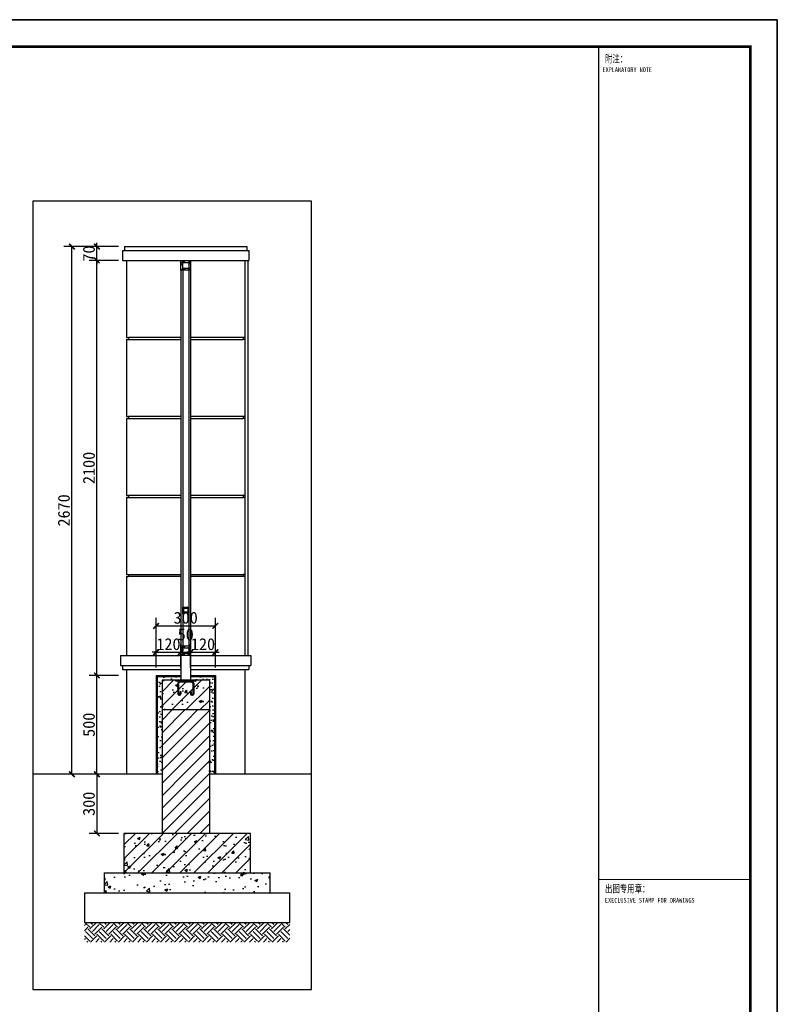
# Model space of a CAD drawing. Extents: x 499156 to 998412, y 3804642 to 7609653.
# Tile 22 of 74: x 500343 to 500535, y 3804799 to 3805048. Entities that reach past the tile are written whole.
import ezdxf
from ezdxf.enums import TextEntityAlignment as Align

# ---------------------------------------------------------------- set-up
doc = ezdxf.new("R2010")
doc.units = 0
doc.header["$PDMODE"] = 35
doc.header["$PDSIZE"] = 1.2
doc.layers.get('0').update_dxf_attribs({"linetype": 'CONTINUOUS'})
doc.layers.get('Defpoints').update_dxf_attribs({"linetype": 'CONTINUOUS'})
for name, color, linetype in [('13-ab-annectent', 4, 'CONTINUOUS'), ('14-ab-paving-l', 135, 'CONTINUOUS'), ('15-ab-hatch', 8, 'CONTINUOUS'), ('17-ab-base', 5, 'CONTINUOUS'), ('19-ab-dim', 3, 'CONTINUOUS'), ('20-ab-see', 8, 'CONTINUOUS'), ('PUB_TITLE', 4, 'CONTINUOUS'), ('TK', 7, 'CONTINUOUS')]:
    doc.layers.add(name, color=color, linetype=linetype)
doc.layers.add('18-ab-hide', color=191, linetype='CONTINUOUS', plot=False)
doc.styles.add('TKHZ1', font='txt', dxfattribs={"width": 0.8})
doc.styles.add('黑体', font='simhei.ttf')
doc.dimstyles.new('1-20', dxfattribs={"dimscale": 20, "dimtxt": 3, "dimasz": 1, "dimexe": 2, "dimexo": 2, "dimgap": 0.5, "dimtad": 1, "dimdec": 0, "dimrnd": 10, "dimtxsty": '黑体', "dimblk": 'ARCHTICK', "dimcen": 1, "dimclrd": 256, "dimclre": 3, "dimclrt": 7, "dimadec": 0, "dimazin": 0, "dimtfac": 1, "dimtdec": 0, "dimtix": 1, "dimtmove": 2, "dimatfit": 3, "dimldrblk": 'DOTSMALL', "dimfxl": 1, "dimarcsym": 0})
pattern_1 = [(37.5, (496555.4867, 3805191.753), (-0.06299336, 1.9268238), [0, -1.52, 0, -1.7, 0, -1.625]), (7.5, (496555.4867, 3805191.753), (1.7697767, 2.822146), [0, -0.82, 0, -1.37, 0, -0.525]), (327.5, (496554.2567, 3805191.753), (3.11414186, 0.00565905), [0, -0.5, 0, -1.8, 0, -2.35]), (317.5, (496554.2567, 3805191.753), (3.0061266, 0.8776756), [0, -0.25, 0, -1.18, 0, -1.35])]
pattern_2 = [(45, (500378.9309, 3804842.1818), (-1.59099, 1.59099), [])]

# ---------------------------------------------------------------- blocks, each defined once
blk = doc.blocks.new('wrtgtg')
at = {"color": 4}
blk.add_line((7804, -4841), (7804, 52559), dxfattribs=at)
at = {"layer": 'PUB_TITLE'}
for p, q in [((-75296, 53559), (8804, 53559)), ((8804, 53559), (8804, -5841)), ((2204, 52559), (7804, 52559)), ((2204, 52559), (7804, 52559)), ((7804, -4841), (7804, 52559))]:
    blk.add_line(p, q, dxfattribs=at)
blk.add_lwpolyline([(-75296, -5841), (8804, -5841), (8804, 53559), (-75296, 53559)], close=True, dxfattribs=at)
at = {"layer": 'PUB_TITLE', "const_width": 100}
blk.add_lwpolyline([(-72796, -4841), (7804, -4841), (7804, 52559), (-72796, 52559)], close=True, dxfattribs=at)
at = {"layer": 'PUB_TITLE'}
for points, const_width in [([(2204, -4841), (2204, 52559)], 50), ([(2204, 21759), (7804, 21759)], 29.7)]:
    blk.add_lwpolyline(points, dxfattribs=dict(at, const_width=const_width))
at = {"layer": 'TK', "style": 'TKHZ1'}
for s, height, width, p in [('附注：', 280, 0.7, (2431, 51973)), ('出图专用章：', 280, 0.7, (2431, 21279)), ('EXECLUSIVE STAMP FOR DRAWINGS', 175, 0.8, (2431, 20904))]:
    blk.add_text(s, height=height, dxfattribs=dict(at, width=width)).set_placement(p)
at = {"layer": 'TK', "style": 'TKHZ1', "width": 0.8}
blk.add_text('EXPLANATORY NOTE', height=175, dxfattribs=at).set_placement((3257, 51710), align=Align.MIDDLE)
blk = doc.blocks.new('A$C48257F08')
at = {"layer": '15-ab-hatch'}
h = blk.add_hatch(dxfattribs=at)
h.set_pattern_fill('08金属', color=256, style=0, pattern_type=2)
h.set_pattern_definition([(45, (-7e-06, 5e-05), (-1.767767, 1.767767), []), (45, (1, 5e-05), (-1.767767, 1.767767), [])])
h.paths.add_polyline_path([(100.8, 75), (0, 75), (0, 70), (100.8, 70)])
h.paths.add_polyline_path([(81.7, 70), (19.1, 70, 0.414214), (10, 60.9), (10, 7.1, 0.414214), (17.1, 0), (19.1, 0, 0.414214), (26.2, 7.1), (26.2, 19.2), (22.1, 19.2), (22.1, 7.1, -0.414214), (19.1, 4), (17.1, 4, -0.414214), (14.1, 7.1), (14.1, 60.9, -0.414214), (19.1, 66), (81.7, 66, -0.414214), (86.7, 60.9), (86.7, 7.1, -0.414214), (83.7, 4), (81.7, 4, -0.414214), (78.7, 7.1), (78.7, 19.2), (74.6, 19.2), (74.6, 7.1, 0.414214), (81.7, 0), (83.7, 0, 0.414214), (90.8, 7.1), (90.8, 60.9, 0.414214)])
at = {"layer": '13-ab-annectent', "ltscale": 1000}
for p, q in [((10, 60.9), (10, 7.1)), ((14.1, 60.9), (14.1, 7.1)), ((81.7, 66), (19.1, 66)), ((86.7, 60.9), (86.7, 7.1)), ((90.8, 60.9), (90.8, 7.1)), ((17.1, 4), (19.1, 4)), ((17.1, 0), (19.1, 0)), ((22.1, 19.2), (26.2, 19.2)), ((22.1, 19.2), (22.1, 7.1)), ((26.2, 19.2), (26.2, 7.1)), ((74.6, 19.2), (74.6, 7.1)), ((78.7, 19.2), (74.6, 19.2)), ((78.7, 19.2), (78.7, 7.1)), ((83.7, 4), (81.7, 4)), ((83.7, 0), (81.7, 0))]:
    blk.add_line(p, q, dxfattribs=at)
blk.add_lwpolyline([(100.8, 70), (0, 70), (0, 75), (100.8, 75)], close=True, dxfattribs=at)
for centre, radius, start, end in [((19.1, 60.9), 9.07, 90, 180), ((19.1, 60.9), 5.04, 90, 180), ((81.7, 60.9), 9.07, 0, 90), ((81.7, 60.9), 5.04, 0, 90), ((17.1, 7.1), 7.06, 180, 270), ((17.1, 7.1), 3.02, 180, 270), ((19.1, 7.1), 7.06, 270, 0), ((19.1, 7.1), 3.02, 270, 0), ((81.7, 7.1), 7.06, 180, 270), ((81.7, 7.1), 3.02, 180, 270), ((83.7, 7.1), 3.02, 270, 0), ((83.7, 7.1), 7.06, 270, 0)]:
    blk.add_arc(centre, radius, start, end, dxfattribs=at)
blk = doc.blocks.new('_ArchTick')
at = {"color": 0, "linetype": 'ByBlock', "const_width": 0.4}
blk.add_lwpolyline([(-0.71, -0.71), (0.71, 0.71)], dxfattribs=at)
blk = doc.blocks.new('*D1624')
at = {"layer": '19-ab-dim', "color": 3, "lineweight": -2, "transparency": 16777216}
for p, q in [((500367.93, 3804882.18), (500360.46, 3804882.18)), ((500367.93, 3804857.18), (500360.46, 3804857.18))]:
    blk.add_line(p, q, dxfattribs=at)
at = {"layer": '19-ab-dim', "lineweight": -2, "transparency": 16777216}
blk.add_line((500362.46, 3804857.18), (500362.46, 3804882.18), dxfattribs=at)
at = {"layer": 'Defpoints', "color": 0, "transparency": 16777216}
for p in [(500362.46, 3804882.18), (500369.93, 3804882.18), (500369.93, 3804857.18)]:
    blk.add_point(p, dxfattribs=at)
at = {"layer": '19-ab-dim', "lineweight": -2, "transparency": 16777216}
for p, rotation in [((500362.46, 3804882.18), 90), ((500362.46, 3804857.18), 270)]:
    blk.add_blockref('_ArchTick', p, dxfattribs=dict(at, rotation=rotation))
at = {"layer": '19-ab-dim', "color": 7, "transparency": 16777216, "insert": (500360.44, 3804869.68), "char_height": 3, "attachment_point": 5, "rotation": 90, "style": '黑体'}
blk.add_mtext('500', dxfattribs=at)
blk = doc.blocks.new('_DotSmall')
at = {"color": 0, "linetype": 'ByBlock', "const_width": 0.5}
blk.add_lwpolyline([(-0.0625, 0, 1), (0.0625, 0, 1)], format="xyb", close=True, dxfattribs=at)
blk = doc.blocks.new('*D1588')
at = {"layer": '19-ab-dim', "color": 3, "lineweight": -2, "transparency": 16777216}
for p, q in [((500367.93, 3804987.18), (500360.46, 3804987.18)), ((500367.93, 3804882.18), (500360.46, 3804882.18))]:
    blk.add_line(p, q, dxfattribs=at)
at = {"layer": '19-ab-dim', "lineweight": -2, "transparency": 16777216}
blk.add_line((500362.46, 3804882.18), (500362.46, 3804987.18), dxfattribs=at)
at = {"layer": 'Defpoints', "color": 0, "transparency": 16777216}
for p in [(500362.46, 3804987.18), (500369.93, 3804987.18), (500369.93, 3804882.18)]:
    blk.add_point(p, dxfattribs=at)
at = {"layer": '19-ab-dim', "lineweight": -2, "transparency": 16777216}
for p, rotation in [((500362.46, 3804987.18), 90), ((500362.46, 3804882.18), 270)]:
    blk.add_blockref('_ArchTick', p, dxfattribs=dict(at, rotation=rotation))
at = {"layer": '19-ab-dim', "color": 7, "transparency": 16777216, "insert": (500360.44, 3804934.68), "char_height": 3, "attachment_point": 5, "rotation": 90, "style": '黑体'}
blk.add_mtext('2100', dxfattribs=at)
blk = doc.blocks.new('*D1589')
at = {"layer": '19-ab-dim', "lineweight": -2, "transparency": 16777216}
for p, q in [((500362.46, 3804990.68), (500362.46, 3804991.68)), ((500362.46, 3804987.18), (500362.46, 3804990.68)), ((500362.46, 3804987.18), (500362.46, 3804986.18))]:
    blk.add_line(p, q, dxfattribs=at)
at = {"layer": '19-ab-dim', "color": 3, "lineweight": -2, "transparency": 16777216}
for p, q in [((500367.93, 3804990.68), (500360.46, 3804990.68)), ((500367.93, 3804987.18), (500360.46, 3804987.18))]:
    blk.add_line(p, q, dxfattribs=at)
at = {"layer": 'Defpoints', "color": 0, "transparency": 16777216}
for p in [(500362.46, 3804990.68), (500369.93, 3804990.68), (500369.93, 3804987.18)]:
    blk.add_point(p, dxfattribs=at)
at = {"layer": '19-ab-dim', "lineweight": -2, "transparency": 16777216}
for p, rotation in [((500362.46, 3804990.68), 270), ((500362.46, 3804987.18), 90)]:
    blk.add_blockref('_ArchTick', p, dxfattribs=dict(at, rotation=rotation))
at = {"layer": '19-ab-dim', "color": 7, "transparency": 16777216, "insert": (500360.44, 3804988.93), "char_height": 3, "attachment_point": 5, "rotation": 90, "style": '黑体'}
blk.add_mtext('70', dxfattribs=at)
blk = doc.blocks.new('*D1590')
at = {"layer": '19-ab-dim', "color": 3, "lineweight": -2, "transparency": 16777216}
for p, q in [((500362.19, 3804990.68), (500354.13, 3804990.68)), ((500362.19, 3804857.18), (500354.13, 3804857.18))]:
    blk.add_line(p, q, dxfattribs=at)
at = {"layer": '19-ab-dim', "lineweight": -2, "transparency": 16777216}
blk.add_line((500356.13, 3804857.18), (500356.13, 3804990.68), dxfattribs=at)
at = {"layer": 'Defpoints', "color": 0, "transparency": 16777216}
for p in [(500356.13, 3804990.68), (500364.19, 3804990.68), (500364.19, 3804857.18)]:
    blk.add_point(p, dxfattribs=at)
at = {"layer": '19-ab-dim', "lineweight": -2, "transparency": 16777216}
for p, rotation in [((500356.13, 3804990.68), 90), ((500356.13, 3804857.18), 270)]:
    blk.add_blockref('_ArchTick', p, dxfattribs=dict(at, rotation=rotation))
at = {"layer": '19-ab-dim', "color": 7, "transparency": 16777216, "insert": (500354.11, 3804923.93), "char_height": 3, "attachment_point": 5, "rotation": 90, "style": '黑体'}
blk.add_mtext('2670', dxfattribs=at)
blk = doc.blocks.new('*D1637')
at = {"layer": '19-ab-dim', "color": 3, "lineweight": -2, "transparency": 16777216}
for p, q in [((500377.43, 3804884.18), (500377.43, 3804890.04)), ((500383.68, 3804884.18), (500383.68, 3804890.04))]:
    blk.add_line(p, q, dxfattribs=at)
at = {"layer": '19-ab-dim', "lineweight": -2, "transparency": 16777216}
for p, q in [((500377.43, 3804888.04), (500376.43, 3804888.04)), ((500377.43, 3804888.04), (500383.68, 3804888.04)), ((500383.68, 3804888.04), (500384.68, 3804888.04))]:
    blk.add_line(p, q, dxfattribs=at)
at = {"layer": 'Defpoints', "color": 0, "transparency": 16777216}
for p in [(500383.68, 3804888.04), (500377.43, 3804882.18), (500383.68, 3804882.18)]:
    blk.add_point(p, dxfattribs=at)
at = {"layer": '19-ab-dim', "lineweight": -2, "transparency": 16777216}
blk.add_blockref('_ArchTick', (500377.43, 3804888.04), dxfattribs=at)
at = {"layer": '19-ab-dim', "lineweight": -2, "transparency": 16777216, "rotation": 180}
blk.add_blockref('_ArchTick', (500383.68, 3804888.04), dxfattribs=at)
at = {"layer": '19-ab-dim', "color": 7, "transparency": 16777216, "insert": (500380.56, 3804890.06), "char_height": 3, "attachment_point": 5, "style": '黑体'}
blk.add_mtext('120', dxfattribs=at)
blk = doc.blocks.new('*D1638')
at = {"layer": '19-ab-dim', "color": 3, "lineweight": -2, "transparency": 16777216}
for p, q in [((500383.68, 3804884.18), (500383.68, 3804890.04)), ((500386.18, 3804884.18), (500386.18, 3804890.04))]:
    blk.add_line(p, q, dxfattribs=at)
at = {"layer": '19-ab-dim', "lineweight": -2, "transparency": 16777216}
blk.add_line((500383.68, 3804888.04), (500386.18, 3804888.04), dxfattribs=at)
at = {"layer": 'Defpoints', "color": 0, "transparency": 16777216}
for p in [(500386.18, 3804888.04), (500383.68, 3804882.18), (500386.18, 3804882.18)]:
    blk.add_point(p, dxfattribs=at)
at = {"layer": '19-ab-dim', "lineweight": -2, "transparency": 16777216, "rotation": 180}
blk.add_blockref('_ArchTick', (500383.68, 3804888.04), dxfattribs=at)
at = {"layer": '19-ab-dim', "lineweight": -2, "transparency": 16777216}
blk.add_blockref('_ArchTick', (500386.18, 3804888.04), dxfattribs=at)
at = {"layer": '19-ab-dim', "color": 7, "transparency": 16777216, "insert": (500384.93, 3804892.52), "char_height": 3, "attachment_point": 5, "style": '黑体'}
blk.add_mtext('50', dxfattribs=at)
blk = doc.blocks.new('*D1639')
at = {"layer": '19-ab-dim', "color": 3, "lineweight": -2, "transparency": 16777216}
for p, q in [((500386.18, 3804884.18), (500386.18, 3804890.04)), ((500392.43, 3804884.18), (500392.43, 3804890.04))]:
    blk.add_line(p, q, dxfattribs=at)
at = {"layer": '19-ab-dim', "lineweight": -2, "transparency": 16777216}
for p, q in [((500386.18, 3804888.04), (500385.18, 3804888.04)), ((500386.18, 3804888.04), (500392.43, 3804888.04)), ((500392.43, 3804888.04), (500393.43, 3804888.04))]:
    blk.add_line(p, q, dxfattribs=at)
at = {"layer": 'Defpoints', "color": 0, "transparency": 16777216}
for p in [(500392.43, 3804888.04), (500386.18, 3804882.18), (500392.43, 3804882.18)]:
    blk.add_point(p, dxfattribs=at)
at = {"layer": '19-ab-dim', "lineweight": -2, "transparency": 16777216}
blk.add_blockref('_ArchTick', (500386.18, 3804888.04), dxfattribs=at)
at = {"layer": '19-ab-dim', "lineweight": -2, "transparency": 16777216, "rotation": 180}
blk.add_blockref('_ArchTick', (500392.43, 3804888.04), dxfattribs=at)
at = {"layer": '19-ab-dim', "color": 7, "transparency": 16777216, "insert": (500389.31, 3804890.06), "char_height": 3, "attachment_point": 5, "style": '黑体'}
blk.add_mtext('120', dxfattribs=at)
blk = doc.blocks.new('*D1591')
at = {"layer": '19-ab-dim', "color": 3, "lineweight": -2, "transparency": 16777216}
for p, q in [((500377.43, 3804888.22), (500377.43, 3804896.72)), ((500392.43, 3804888.22), (500392.43, 3804896.72))]:
    blk.add_line(p, q, dxfattribs=at)
at = {"layer": '19-ab-dim', "lineweight": -2, "transparency": 16777216}
blk.add_line((500377.43, 3804894.72), (500392.43, 3804894.72), dxfattribs=at)
at = {"layer": 'Defpoints', "color": 0, "transparency": 16777216}
for p in [(500392.43, 3804894.72), (500377.43, 3804886.22), (500392.43, 3804886.22)]:
    blk.add_point(p, dxfattribs=at)
at = {"layer": '19-ab-dim', "lineweight": -2, "transparency": 16777216, "rotation": 180}
blk.add_blockref('_ArchTick', (500377.43, 3804894.72), dxfattribs=at)
at = {"layer": '19-ab-dim', "lineweight": -2, "transparency": 16777216}
blk.add_blockref('_ArchTick', (500392.43, 3804894.72), dxfattribs=at)
at = {"layer": '19-ab-dim', "color": 7, "transparency": 16777216, "insert": (500384.93, 3804896.74), "char_height": 3, "attachment_point": 5, "style": '黑体'}
blk.add_mtext('300', dxfattribs=at)
blk = doc.blocks.new('*D1640')
at = {"layer": '19-ab-dim', "color": 3, "lineweight": -2, "transparency": 16777216}
for p, q in [((500367.93, 3804857.18), (500360.46, 3804857.18)), ((500367.93, 3804842.18), (500360.46, 3804842.18))]:
    blk.add_line(p, q, dxfattribs=at)
at = {"layer": '19-ab-dim', "lineweight": -2, "transparency": 16777216}
blk.add_line((500362.46, 3804857.18), (500362.46, 3804842.18), dxfattribs=at)
at = {"layer": 'Defpoints', "color": 0, "transparency": 16777216}
for p in [(500369.93, 3804857.18), (500362.46, 3804842.18), (500369.93, 3804842.18)]:
    blk.add_point(p, dxfattribs=at)
at = {"layer": '19-ab-dim', "lineweight": -2, "transparency": 16777216}
for p, rotation in [((500362.46, 3804857.18), 90), ((500362.46, 3804842.18), 270)]:
    blk.add_blockref('_ArchTick', p, dxfattribs=dict(at, rotation=rotation))
at = {"layer": '19-ab-dim', "color": 7, "transparency": 16777216, "insert": (500360.44, 3804849.68), "char_height": 3, "attachment_point": 5, "rotation": 90, "style": '黑体'}
blk.add_mtext('300', dxfattribs=at)

msp = doc.modelspace()

# ---------------------------------------------------------------- hatches: boundary and pattern name
at = {"layer": '15-ab-hatch'}
h = msp.add_hatch(dxfattribs=at)
h.set_pattern_fill('08金属', color=256, scale=10, style=0, pattern_type=2)
h.set_pattern_definition([(45, (500383.6809, 3804984.6818), (-0.8839, 0.8839), []), (45, (500384.1809, 3804984.6818), (-0.8839, 0.8839), [])])
h.paths.add_polyline_path([(500383.681, 3804987.182), (500386.181, 3804987.182), (500386.181, 3804984.682), (500383.681, 3804984.682)])
h.paths.add_polyline_path([(500384.181, 3804986.682), (500385.681, 3804986.682), (500385.681, 3804985.182), (500384.181, 3804985.182)], flags=16)
h = msp.add_hatch(dxfattribs=at)
h.set_pattern_fill('08金属', color=256, scale=10, style=0, pattern_type=2)
h.set_pattern_definition([(45, (500384.1809, 3804897.9318), (-0.8839, 0.8839), []), (45, (500384.6809, 3804897.9318), (-0.8839, 0.8839), [])])
h.paths.add_polyline_path([(500384.431, 3804899.182), (500385.431, 3804899.182), (500385.431, 3804898.182), (500384.431, 3804898.182)], flags=16)
h.paths.add_polyline_path([(500384.181, 3804899.432), (500385.681, 3804899.432), (500385.681, 3804897.932), (500384.181, 3804897.932)])
h = msp.add_hatch(dxfattribs=at)
h.set_pattern_fill('08金属', color=256, scale=10, style=0, pattern_type=2)
h.set_pattern_definition([(45, (500383.6809, 3804887.1818), (-0.8839, 0.8839), []), (45, (500384.1809, 3804887.1818), (-0.8839, 0.8839), [])])
h.paths.add_polyline_path([(500383.681, 3804889.682), (500386.181, 3804889.682), (500386.181, 3804887.182), (500383.681, 3804887.182)])
h.paths.add_polyline_path([(500384.181, 3804889.182), (500385.681, 3804889.182), (500385.681, 3804887.682), (500384.181, 3804887.682)], flags=16)
h = msp.add_hatch(dxfattribs=at)
h.set_pattern_fill('02砂', color=256, scale=20, style=0, pattern_type=2)
h.set_pattern_definition(pattern_1)
h.paths.add_polyline_path([(500378.931, 3804880.932), (500383.681, 3804880.932), (500383.681, 3804881.932), (500377.681, 3804881.932), (500377.681, 3804857.182), (500378.931, 3804857.182)])
h = msp.add_hatch(dxfattribs=at)
h.set_pattern_fill('02砂', color=256, scale=20, style=0, pattern_type=2)
h.set_pattern_definition(pattern_1)
h.paths.add_polyline_path([(500390.931, 3804857.182), (500392.181, 3804857.182), (500392.181, 3804881.932), (500386.181, 3804881.932), (500386.181, 3804880.932), (500387.451, 3804880.932), (500390.931, 3804880.932)])
h = msp.add_hatch(dxfattribs=at)
h.set_pattern_fill('05钢筋混凝土', color=256, scale=20, style=0, pattern_type=2)
h.set_pattern_definition([(50, (500378.931, 3804870.932), (7.1726, -0.6275), [0.75, -8.25]), (355, (500378.931, 3804870.932), (-1.3875, 7.522), [0.6, -6.6]), (100.45, (500379.5286, 3804870.8795), (5.785, 6.8944), [0.6374, -7.0114]), (46.184, (500378.931, 3804872.932), (10.6724, -1.655), [1.125, -12.375]), (96.636, (500379.82, 3804872.794), (9.347, 9.741), [0.956, -10.517]), (351.18, (500378.931, 3804872.932), (9.347, 9.741), [0.9, -9.9]), (21, (500379.931, 3804872.432), (5.969, -4.0262), [0.75, -8.25]), (326, (500379.931, 3804872.432), (2.433, 7.2515), [0.6, -6.6]), (71.45, (500380.428, 3804872.096), (8.4022, 3.2253), [0.6374, -7.0114]), (37.5, (500378.931, 3804870.9318), (0.1216, 3.32894), [0, -6.52, 0, -6.7, 0, -6.625]), (7.5, (500378.931, 3804870.9318), (2.6307, 3.9441), [0, -3.82, 0, -6.37, 0, -2.525]), (327.5, (500376.701, 3804870.9318), (5.33822, -0.22555), [0, -2.5, 0, -7.8, 0, -10.35]), (317.5, (500375.701, 3804870.9318), (5.8319, 1.001), [0, -3.25, 0, -5.18, 0, -7.35]), (45, (500378.931, 3804870.9318), (-1.76777, 1.76777), [])])
edge = h.paths.add_edge_path()
edge.add_line((500390.931, 3804880.932), (500387.451, 3804880.932))
edge.add_line((500387.451, 3804880.932), (500387.451, 3804880.68))
edge.add_line((500387.451, 3804880.68), (500386.495, 3804880.68))
edge.add_arc((500386.495, 3804880.226), 0.454, 0, 90, ccw=False)
edge.add_line((500386.949, 3804880.226), (500386.747, 3804877.533))
edge.add_arc((500386.596, 3804877.533), 0.151, 270, 360, ccw=False)
edge.add_line((500386.596, 3804877.382), (500386.502, 3804877.193))
edge.add_arc((500386.596, 3804877.533), 0.353, 254.48469, 424.62307)
edge.add_line((500386.747, 3804877.852), (500386.747, 3804877.18))
edge.add_line((500386.747, 3804877.18), (500386.495, 3804877.382))
edge.add_arc((500386.495, 3804877.533), 0.151, 180, 270, ccw=False)
edge.add_line((500386.344, 3804877.533), (500386.257, 3804877.793))
edge.add_arc((500386.495, 3804877.533), 0.353, 132.42503, 270)
edge.add_arc((500386.686, 3804877.31), 0.231, 214.25278, 434.67187)
edge.add_line((500386.747, 3804877.533), (500386.747, 3804880.226))
edge.add_arc((500386.495, 3804880.226), 0.252, 360, 450)
edge.add_line((500386.495, 3804880.478), (500383.379, 3804880.478))
edge.add_arc((500383.366, 3804880.226), 0.252, 87.17426, 180)
edge.add_line((500383.114, 3804880.226), (500382.913, 3804877.533))
edge.add_arc((500383.266, 3804877.533), 0.353, 180, 270)
edge.add_line((500383.266, 3804877.18), (500383.266, 3804877.18))
edge.add_arc((500383.266, 3804877.533), 0.353, 180, 269.99955, ccw=False)
edge.add_line((500382.913, 3804877.533), (500383.114, 3804880.226))
edge.add_arc((500383.366, 3804880.226), 0.252, 90, 180, ccw=False)
edge.add_line((500383.366, 3804880.478), (500382.411, 3804880.68))
edge.add_line((500382.411, 3804880.68), (500382.411, 3804880.932))
edge.add_line((500382.411, 3804880.932), (500378.931, 3804880.932))
edge.add_line((500378.931, 3804880.932), (500378.931, 3804873.432))
edge.add_line((500378.931, 3804873.432), (500390.931, 3804873.432))
edge.add_line((500390.931, 3804873.432), (500390.931, 3804880.932))
h = msp.add_hatch(dxfattribs=at)
h.set_pattern_fill('03普通砖', color=256, scale=15, style=0, pattern_type=2)
h.set_pattern_definition(pattern_2)
h.paths.add_polyline_path([(500384.931, 3804873.432), (500378.931, 3804873.432), (500378.931, 3804842.182), (500384.931, 3804842.182)])
h = msp.add_hatch(dxfattribs=at)
h.set_pattern_fill('03普通砖', color=256, scale=15, style=0, pattern_type=2)
h.set_pattern_definition(pattern_2)
h.paths.add_polyline_path([(500390.931, 3804873.432), (500384.931, 3804873.432), (500384.931, 3804842.182), (500390.931, 3804842.182)])
h = msp.add_hatch(dxfattribs=at)
h.set_pattern_fill('05钢筋混凝土', color=256, scale=20, style=0, pattern_type=2)
h.set_pattern_definition([(50, (500369.306, 3804832.182), (7.1726, -0.6275), [0.75, -8.25]), (355, (500369.306, 3804832.182), (-1.3875, 7.522), [0.6, -6.6]), (100.451, (500369.9036, 3804832.1295), (5.7851, 6.8944), [0.6374, -7.0114]), (46.184, (500369.306, 3804834.182), (10.6724, -1.6552), [1.125, -12.375]), (96.636, (500370.195, 3804834.044), (9.3466, 9.7412), [0.956, -10.517]), (351.184, (500369.306, 3804834.182), (9.3466, 9.7412), [0.9, -9.9]), (21, (500370.306, 3804833.682), (5.9691, -4.0262), [0.75, -8.25]), (326, (500370.306, 3804833.682), (2.4332, 7.2515), [0.6, -6.6]), (71.451, (500370.803, 3804833.346), (8.4022, 3.2253), [0.6374, -7.0114]), (37.5, (500369.306, 3804832.1818), (0.1216, 3.32894), [0, -6.52, 0, -6.7, 0, -6.625]), (7.5, (500369.306, 3804832.1818), (2.6307, 3.9441), [0, -3.82, 0, -6.37, 0, -2.525]), (327.5, (500367.076, 3804832.1818), (5.33822, -0.22555), [0, -2.5, 0, -7.8, 0, -10.35]), (317.5, (500366.076, 3804832.1818), (5.83186, 1.00105), [0, -3.25, 0, -5.18, 0, -7.35]), (45, (500369.306, 3804832.1818), (-1.76777, 1.76777), [])])
h.paths.add_polyline_path([(500401.306, 3804842.182), (500369.306, 3804842.182), (500369.306, 3804832.182), (500401.306, 3804832.182)])
h = msp.add_hatch(dxfattribs=at)
h.set_pattern_fill('04混凝土', color=256, scale=20, style=0, pattern_type=2)
h.set_pattern_definition([(50, (500364.306, 3804827.182), (7.1726, -0.6275), [0.75, -8.25]), (355, (500364.306, 3804827.182), (-1.3875, 7.5219), [0.6, -6.6]), (100.451, (500364.9036, 3804827.1295), (5.7851, 6.8944), [0.6374, -7.0114]), (46.184, (500364.306, 3804829.182), (10.6724, -1.6552), [1.125, -12.375]), (96.636, (500365.195, 3804829.044), (9.3466, 9.7412), [0.956, -10.5171]), (351.184, (500364.306, 3804829.182), (9.3466, 9.7412), [0.9, -9.9]), (21, (500365.306, 3804828.682), (5.9691, -4.0262), [0.75, -8.25]), (326, (500365.306, 3804828.682), (2.4332, 7.2515), [0.6, -6.6]), (71.451, (500365.803, 3804828.346), (8.4022, 3.2253), [0.6374, -7.0114]), (37.5, (500364.306, 3804827.1818), (0.1216, 3.32894), [0, -6.52, 0, -6.7, 0, -6.625]), (7.5, (500364.306, 3804827.1818), (2.6307, 3.94412), [0, -3.82, 0, -6.37, 0, -2.525]), (327.5, (500362.076, 3804827.1818), (5.33822, -0.22555), [0, -2.5, 0, -7.8, 0, -10.35]), (317.5, (500361.076, 3804827.1818), (5.83186, 1.00105), [0, -3.25, 0, -5.18, 0, -7.35])])
h.paths.add_polyline_path([(500406.306, 3804832.182), (500364.306, 3804832.182), (500364.306, 3804827.182), (500406.306, 3804827.182)])
h = msp.add_hatch(dxfattribs=at)
h.set_pattern_fill('07土壤', color=256, scale=20, style=0, pattern_type=2)
h.set_pattern_definition([(45, (500086.191, 3806785.9693), (2e-16, 3.535534), [2.5, -2.5]), (45, (500089.0635, 3806786.6322), (2e-16, 3.535534), [2.5, -2.5]), (45, (500088.4006, 3806787.2951), (2e-16, 3.535534), [2.5, -2.5]), (135, (500088.4006, 3806787.7371), (-3.535534, 2e-16), [2.5, -2.5]), (135, (500089.0635, 3806788.4), (-3.535534, 2e-16), [2.5, -2.5]), (135, (500089.7264, 3806789.063), (-3.535534, 2e-16), [2.5, -2.5])])
h.paths.add_polyline_path([(500359.306, 3804814.682), (500411.306, 3804814.682), (500411.306, 3804819.682), (500359.306, 3804819.682)])

# ---------------------------------------------------------------- linework, layer by layer
at = {"color": 2, "elevation": 0.345}
for points in [[(500377.431, 3804882.182), (500383.681, 3804882.182)], [(500377.431, 3804882.182), (500377.431, 3804857.182)], [(500377.681, 3804881.932), (500383.681, 3804881.932)], [(500377.681, 3804881.932), (500377.681, 3804857.182)], [(500386.181, 3804882.182), (500392.431, 3804882.182)], [(500386.181, 3804881.932), (500392.181, 3804881.932)], [(500392.181, 3804881.932), (500392.181, 3804857.182)], [(500392.431, 3804882.182), (500392.431, 3804857.182)]]:
    msp.add_lwpolyline(points, dxfattribs=at)
at = {"layer": '13-ab-annectent', "elevation": 0.345}
for points in [[(500383.681, 3804987.182), (500386.181, 3804987.182), (500386.181, 3804984.682), (500383.681, 3804984.682)], [(500384.181, 3804986.682), (500385.681, 3804986.682), (500385.681, 3804985.182), (500384.181, 3804985.182)], [(500384.181, 3804899.432), (500385.681, 3804899.432), (500385.681, 3804897.932), (500384.181, 3804897.932)], [(500384.431, 3804899.182), (500385.431, 3804899.182), (500385.431, 3804898.182), (500384.431, 3804898.182)], [(500383.681, 3804889.682), (500386.181, 3804889.682), (500386.181, 3804887.182), (500383.681, 3804887.182)], [(500384.181, 3804889.182), (500385.681, 3804889.182), (500385.681, 3804887.682), (500384.181, 3804887.682)]]:
    msp.add_lwpolyline(points, close=True, dxfattribs=at)
for points in [[(500384.181, 3804984.682), (500384.181, 3804889.682)], [(500385.681, 3804984.682), (500385.681, 3804889.682)]]:
    msp.add_lwpolyline(points, dxfattribs=at)
at = {"layer": '14-ab-paving-l'}
for p, q in [((500364.306, 3804832.182, 0.345), (500364.306, 3804827.182, 0.345)), ((500364.306, 3804832.182, 0.345), (500406.306, 3804832.182, 0.345)), ((500406.306, 3804827.182, 0.345), (500406.306, 3804832.182, 0.345)), ((500359.306, 3804827.182, 0.345), (500359.306, 3804819.682, 0.345)), ((500359.306, 3804827.182, 0.345), (500411.306, 3804827.182, 0.345)), ((500411.306, 3804819.682, 0.345), (500411.306, 3804827.182, 0.345)), ((500359.306, 3804819.682, 0.345), (500411.306, 3804819.682, 0.345))]:
    msp.add_line(p, q, dxfattribs=at)
at = {"layer": '17-ab-base', "ltscale": 1000}
for p, q in [((500390.931, 3804880.932, 0.345), (500378.931, 3804880.932, 0.345)), ((500390.931, 3804873.432, 0.345), (500378.931, 3804873.432, 0.345)), ((500401.306, 3804842.182, 0.345), (500369.306, 3804842.182, 0.345)), ((500369.306, 3804842.182, 0.345), (500369.306, 3804832.182, 0.345)), ((500401.306, 3804832.182, 0.345), (500401.306, 3804842.182, 0.345))]:
    msp.add_line(p, q, dxfattribs=at)
at = {"layer": '17-ab-base'}
for p, q in [((500378.931, 3804857.182, 0.345), (500346.249, 3804857.182, 0.345)), ((500416.761, 3804857.182, 0.345), (500390.931, 3804857.182, 0.345))]:
    msp.add_line(p, q, dxfattribs=at)
at = {"layer": '17-ab-base', "ltscale": 1000, "elevation": 0.345}
for points in [[(500378.931, 3804880.932), (500378.931, 3804842.182)], [(500390.931, 3804880.932), (500390.931, 3804842.182)]]:
    msp.add_lwpolyline(points, dxfattribs=at)
at = {"layer": '18-ab-hide', "linetype": 'Continuous'}
msp.add_lwpolyline([(500346.249, 3804802.714), (500416.761, 3804802.714), (500416.761, 3805002.183), (500346.249, 3805002.183)], close=True, dxfattribs=at)
at = {"layer": '20-ab-see'}
for p, q in [((500368.931, 3804989.682, 0.345), (500384.931, 3804989.682, 0.345)), ((500369.431, 3804990.682, 0.345), (500400.431, 3804990.682, 0.345)), ((500384.931, 3804989.682, 0.345), (500400.931, 3804989.682, 0.345)), ((500368.931, 3804987.182, 0.345), (500369.931, 3804987.182, 0.345)), ((500368.931, 3804987.182, 0.345), (500384.931, 3804987.182, 0.345)), ((500369.931, 3804987.182, 0.345), (500369.931, 3804967.682, 0.345)), ((500384.931, 3804987.182, 0.345), (500400.931, 3804987.182, 0.345)), ((500399.931, 3804987.182, 0.345), (500400.931, 3804987.182, 0.345)), ((500399.931, 3804987.182, 0.345), (500399.931, 3804967.682, 0.345)), ((500369.931, 3804967.182, 0.345), (500369.931, 3804947.682, 0.345)), ((500370.431, 3804967.682, 0.345), (500370.431, 3804967.182, 0.345)), ((500399.431, 3804967.682, 0.345), (500399.431, 3804967.182, 0.345)), ((500399.931, 3804967.182, 0.345), (500399.931, 3804947.682, 0.345)), ((500369.931, 3804947.182, 0.345), (500369.931, 3804927.682, 0.345)), ((500370.431, 3804947.682, 0.345), (500370.431, 3804947.182, 0.345)), ((500399.431, 3804947.682, 0.345), (500399.431, 3804947.182, 0.345)), ((500399.931, 3804947.182, 0.345), (500399.931, 3804927.682, 0.345)), ((500369.931, 3804927.182, 0.345), (500369.931, 3804907.682, 0.345)), ((500370.431, 3804927.682, 0.345), (500370.431, 3804927.182, 0.345)), ((500399.431, 3804927.682, 0.345), (500399.431, 3804927.182, 0.345)), ((500399.931, 3804927.182, 0.345), (500399.931, 3804907.682, 0.345)), ((500369.931, 3804907.182, 0.345), (500369.931, 3804887.182, 0.345)), ((500370.431, 3804907.682, 0.345), (500370.431, 3804907.182, 0.345)), ((500399.431, 3804907.682, 0.345), (500399.431, 3804907.182, 0.345)), ((500399.931, 3804907.182, 0.345), (500399.931, 3804887.182, 0.345)), ((500368.431, 3804887.182, 0.345), (500368.431, 3804884.682, 0.345)), ((500401.431, 3804887.182, 0.345), (500401.431, 3804884.682, 0.345)), ((500368.931, 3804884.682, 0.345), (500368.931, 3804883.682, 0.345)), ((500400.931, 3804884.682, 0.345), (500400.931, 3804883.682, 0.345)), ((500369.931, 3804883.682, 0.345), (500369.931, 3804857.182, 0.345)), ((500399.931, 3804883.682, 0.345), (500399.931, 3804857.182, 0.345))]:
    msp.add_line(p, q, dxfattribs=at)
at = {"layer": '20-ab-see', "elevation": 0.345}
for points in [[(500368.931, 3804989.682), (500368.931, 3804987.182)], [(500369.431, 3804990.682), (500369.431, 3804989.682)], [(500400.431, 3804990.682), (500400.431, 3804989.682)], [(500400.931, 3804989.682), (500400.931, 3804987.182)], [(500400.681, 3804987.182), (500400.681, 3804887.182)], [(500383.681, 3804984.682), (500383.681, 3804880.932)], [(500386.181, 3804984.682), (500386.181, 3804880.932)], [(500369.931, 3804967.682), (500370.431, 3804967.682)], [(500369.931, 3804967.182), (500370.431, 3804967.182)], [(500383.681, 3804967.682), (500370.431, 3804967.682)], [(500370.431, 3804967.182), (500383.681, 3804967.182)], [(500399.431, 3804967.682), (500386.181, 3804967.682)], [(500386.181, 3804967.182), (500399.431, 3804967.182)], [(500399.931, 3804967.682), (500399.431, 3804967.682)], [(500399.931, 3804967.182), (500399.431, 3804967.182)], [(500399.931, 3804967.682), (500399.931, 3804967.182)], [(500369.931, 3804947.682), (500370.431, 3804947.682)], [(500369.931, 3804947.182), (500370.431, 3804947.182)], [(500383.681, 3804947.682), (500370.431, 3804947.682)], [(500370.431, 3804947.182), (500383.681, 3804947.182)], [(500399.431, 3804947.682), (500386.181, 3804947.682)], [(500386.181, 3804947.182), (500399.431, 3804947.182)], [(500399.931, 3804947.682), (500399.431, 3804947.682)], [(500399.931, 3804947.182), (500399.431, 3804947.182)], [(500399.931, 3804947.682), (500399.931, 3804947.182)], [(500369.931, 3804927.682), (500370.431, 3804927.682)], [(500369.931, 3804927.182), (500370.431, 3804927.182)], [(500383.681, 3804927.682), (500370.431, 3804927.682)], [(500370.431, 3804927.182), (500383.681, 3804927.182)], [(500399.431, 3804927.682), (500386.181, 3804927.682)], [(500386.181, 3804927.182), (500399.431, 3804927.182)], [(500399.931, 3804927.682), (500399.431, 3804927.682)], [(500399.931, 3804927.182), (500399.431, 3804927.182)], [(500399.931, 3804927.682), (500399.931, 3804927.182)], [(500369.931, 3804907.682), (500370.431, 3804907.682)], [(500369.931, 3804907.182), (500370.431, 3804907.182)], [(500370.431, 3804907.682), (500383.681, 3804907.682)], [(500383.681, 3804907.182), (500370.431, 3804907.182)], [(500386.181, 3804907.682), (500399.431, 3804907.682)], [(500399.431, 3804907.182), (500386.181, 3804907.182)], [(500399.931, 3804907.682), (500399.431, 3804907.682)], [(500399.931, 3804907.182), (500399.431, 3804907.182)], [(500399.931, 3804907.682), (500399.931, 3804907.182)], [(500368.431, 3804887.182), (500383.681, 3804887.182)], [(500386.181, 3804887.182), (500401.431, 3804887.182)], [(500368.431, 3804884.682), (500383.681, 3804884.682)], [(500386.181, 3804884.682), (500401.431, 3804884.682)], [(500368.931, 3804883.682), (500383.681, 3804883.682)], [(500386.181, 3804883.682), (500400.931, 3804883.682)]]:
    msp.add_lwpolyline(points, dxfattribs=at)

# ---------------------------------------------------------------- block references
at = {"xscale": 0.00684288, "yscale": 0.00684288, "zscale": 0.00684288}
msp.add_blockref('wrtgtg', (500474.38, 3804681.614), dxfattribs=at)
at = {"layer": '15-ab-hatch', "xscale": 0.05, "yscale": 0.05, "zscale": 0.05}
msp.add_blockref('A$C48257F08', (500382.411, 3804877.18, 0.345), dxfattribs=at)

# ---------------------------------------------------------------- dimensions: what is measured, and where the dimension line sits
at = {"layer": '19-ab-dim'}
for p1, p2, distance, picture, middle in [((500364.194, 3804857.182, 0.345), (500364.194, 3804990.682, 0.345), 8.068, '*D1590', (500354.109, 3804923.932, 0.345)), ((500377.431, 3804886.221, 0.345), (500392.431, 3804886.221, 0.345), 8.498, '*D1591', (500384.931, 3804896.735, 0.345)), ((500377.431, 3804882.182, 0.345), (500383.681, 3804882.182, 0.345), 5.86, '*D1637', (500380.556, 3804890.058, 0.345)), ((500369.931, 3804857.182, 0.345), (500369.931, 3804882.182, 0.345), 7.474, '*D1624', (500360.44, 3804869.682, 0.345)), ((500369.931, 3804857.182, 0.345), (500369.931, 3804842.182, 0.345), -7.474, '*D1640', (500360.44, 3804849.682, 0.345))]:
    dim = msp.add_aligned_dim(p1=p1, p2=p2, distance=distance, dimstyle='1-20', override={"dimscale": 1, "dimlfac": 20}, dxfattribs=at)
    dim.commit()
    dim.dimension.update_dxf_attribs({"geometry": picture, "text_midpoint": middle})
for base, p1, p2, angle, picture, middle in [((500362.457, 3804990.682, 0.345), (500369.931, 3804987.182, 0.345), (500369.931, 3804990.682, 0.345), 270, '*D1589', (500360.44, 3804988.932, 0.345)), ((500362.457, 3804987.182, 0.345), (500369.931, 3804882.182, 0.345), (500369.931, 3804987.182, 0.345), 270, '*D1588', (500360.44, 3804934.682, 0.345)), ((500392.431, 3804888.042, 0.345), (500386.181, 3804882.182, 0.345), (500392.431, 3804882.182, 0.345), 180, '*D1639', (500389.306, 3804890.058, 0.345))]:
    dim = msp.add_linear_dim(base=base, p1=p1, p2=p2, angle=angle, dimstyle='1-20', override={"dimscale": 1, "dimlfac": 20}, dxfattribs=at)
    dim.commit()
    dim.dimension.update_dxf_attribs({"geometry": picture, "text_midpoint": middle})
dim = msp.add_linear_dim(base=(500386.181, 3804888.042, 0.345), p1=(500383.681, 3804882.182, 0.345), p2=(500386.181, 3804882.182, 0.345), angle=180, dimstyle='1-20', override={"dimscale": 1, "dimlfac": 20}, dxfattribs=at)
dim.commit()
dim.dimension.update_dxf_attribs({"geometry": '*D1638', "text_midpoint": (500384.931, 3804892.516, 0.345), "dimtype": 160})

doc.saveas('drawing.dxf')
